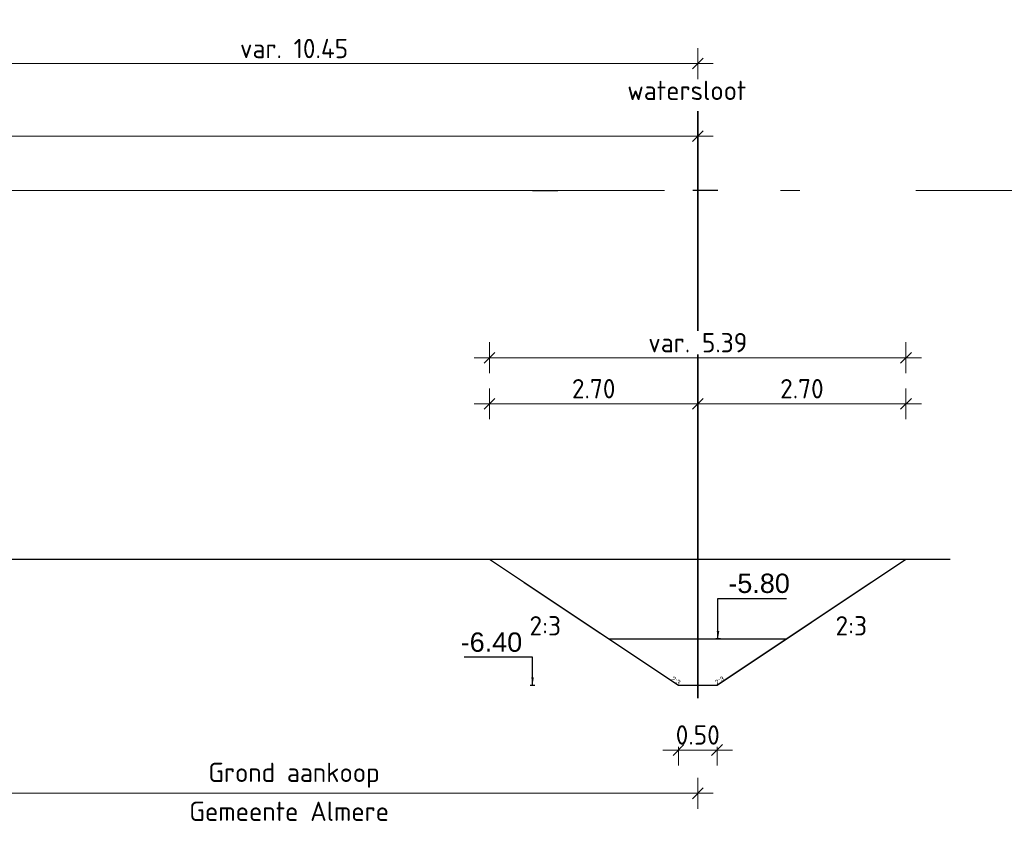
# Model space of a CAD drawing. Header units: metres. Extents: x 149090 to 161988, y 479090 to 487021.
# Tile 68 of 72: x 159281 to 159294, y 484428 to 484439. Entities that reach past the tile are written whole.
import ezdxf

# ---------------------------------------------------------------- set-up
doc = ezdxf.new("R2010")
doc.units = ezdxf.units.M
doc.linetypes.add('AL-NAP_LIJN', pattern=[15.25, 12, -1.5, 0.25, -1.5])
doc.layers.get('0').update_dxf_attribs({"lineweight": 25})
doc.layers.get('Defpoints').update_dxf_attribs({"color": 211, "lineweight": 25})
for name, color, linetype, lineweight, true_color in [('N-WE-KG-GRENS_POLDERWEG-G', 7, 'KG-PERCEEL', 35, 0x0000e6), ('N-XX-GW-WATERGANG_WATERLIJN-GD', 150, 'AL-WATERLIJN', 30, 0x007fff), ('X-XX-AL-AANPIJLING-OPM', 1, 'Continuous', 30, 0xff0000)]:
    doc.layers.add(name, color=color, linetype=linetype, lineweight=lineweight, true_color=true_color)
for name, color, linetype, lineweight in [('N-WE-VH-KANTVERHARDING-G', 7, 'Continuous', 30), ('X-XX-AL-M', 7, 'Continuous', 18), ('X-XX-AL-NAP-G', 7, 'AL-NAP_LIJN', 18), ('X-XX-AL-T25', 7, 'Continuous', 25)]:
    doc.layers.add(name, color=color, linetype=linetype, lineweight=lineweight)
doc.styles.add('Civitas Arial', font='arial.ttf')
doc.styles.add('NLCS-ISO-M100-T25', font='NLCS-ISO.ttf')
doc.styles.get("Standard").update_dxf_attribs({"font": 'NLCS-ISO.ttf'})
doc.linetypes.add('AL-WATERLIJN', pattern='A,20,[32,NLCS.shx,S=1.5,R=0,X=0,Y=0],20', length=40)
doc.linetypes.add('KG-PERCEEL', pattern='A,5.5,-2,["P",Standard,S=1.8,R=0,X=-0.5,Y=-0.9],-2,5.5,-2,[5,NLCS.shx,S=0.75,R=0,X=0,Y=0],-2', length=19)
doc.dimstyles.new('Civitas 100 25', dxfattribs={"dimscale": 0.1, "dimtxt": 2.5, "dimasz": 1, "dimexe": 0.18, "dimexo": 0.0625, "dimgap": 1, "dimtad": 1, "dimzin": 0, "dimdsep": 46, "dimtxsty": 'Civitas Arial', "dimblk": 'Civitas-pijlmaat', "dimcen": 0, "dimse1": 1, "dimse2": 1, "dimadec": 0, "dimazin": 0, "dimtfac": 1, "dimtix": 1, "dimtmove": 0, "dimatfit": 0, "dimfxl": 1, "dimtolj": 1, "dimtzin": 0, "dimarcsym": 1})
doc.dimstyles.new('NLCS-M100-T25-SCHRAP-X_L2_H1', dxfattribs={"dimscale": 0.1, "dimtxt": 2.5, "dimasz": 1.4, "dimexe": 2, "dimexo": 2, "dimgap": 0.7, "dimtad": 1, "dimzin": 0, "dimdsep": 46, "dimtxsty": 'NLCS-ISO-M100-T25', "dimblk": 'OBLIQUE', "dimcen": 0, "dimdle": 2, "dimclrd": 256, "dimclre": 256, "dimclrt": 256, "dimadec": 1, "dimazin": 0, "dimtfac": 1, "dimtofl": 0, "dimtmove": 1, "dimatfit": 0, "dimldrblk": 'OBLIQUE', "dimfxl": 2, "dimfxlon": 1, "dimtfill": 1, "dimtfillclr": 254, "dimtolj": 1, "dimtzin": 0, "dimlwd": 18, "dimlwe": 18, "dimarcsym": 0})

# ---------------------------------------------------------------- blocks, each defined once
blk = doc.blocks.new('_Oblique')
at = {"color": 0, "linetype": 'ByBlock', "lineweight": -2}
blk.add_line((-0.5, -0.5), (0.5, 0.5), dxfattribs=at)
blk = doc.blocks.new('*D232')
at = {"layer": 'Defpoints', "color": 0, "transparency": 16777216}
for p in [(159279.759, 484429.992), (159290.209, 484429.992), (159290.209, 484428.759)]:
    blk.add_point(p, dxfattribs=at)
at = {"layer": 'X-XX-AL-AANPIJLING-OPM', "linetype": 'Continuous', "lineweight": 18, "transparency": 16777216}
for p, q in [((159279.759, 484428.959), (159279.759, 484428.559)), ((159290.209, 484428.959), (159290.209, 484428.559)), ((159279.559, 484428.759), (159290.409, 484428.759))]:
    blk.add_line(p, q, dxfattribs=at)
at = {"layer": 'X-XX-AL-AANPIJLING-OPM', "lineweight": 18, "transparency": 16777216, "xscale": 0.14, "yscale": 0.14, "zscale": 0.14, "rotation": 180}
blk.add_blockref('_Oblique', (159279.759, 484428.759), dxfattribs=at)
at = {"layer": 'X-XX-AL-AANPIJLING-OPM', "lineweight": 18, "transparency": 16777216, "xscale": 0.14, "yscale": 0.14, "zscale": 0.14}
blk.add_blockref('_Oblique', (159290.209, 484428.759), dxfattribs=at)
at = {"layer": 'X-XX-AL-AANPIJLING-OPM', "transparency": 16777216, "insert": (159284.984, 484428.992), "char_height": 0.25, "attachment_point": 5, "style": 'NLCS-ISO-M100-T25', "bg_fill": 3, "box_fill_scale": 1.1, "bg_fill_color": 256, "bg_fill_true_color": 13158600, "bg_fill_transparency": 0}
blk.add_mtext('\\A1;Grond aankoop', dxfattribs=at)
blk = doc.blocks.new('*D233')
at = {"layer": 'Defpoints', "color": 0, "transparency": 16777216}
for p in [(159290.209, 484438.203), (159290.209, 484437.588), (159279.759, 484436.559)]:
    blk.add_point(p, dxfattribs=at)
at = {"layer": 'X-XX-AL-M', "linetype": 'Continuous', "lineweight": 18, "transparency": 16777216}
for p, q in [((159279.759, 484438.003), (159279.759, 484438.403)), ((159290.209, 484438.003), (159290.209, 484438.403)), ((159279.559, 484438.203), (159290.409, 484438.203))]:
    blk.add_line(p, q, dxfattribs=at)
at = {"layer": 'X-XX-AL-M', "lineweight": 18, "transparency": 16777216, "xscale": 0.14, "yscale": 0.14, "zscale": 0.14, "rotation": 180}
blk.add_blockref('_Oblique', (159279.759, 484438.203), dxfattribs=at)
at = {"layer": 'X-XX-AL-M', "lineweight": 18, "transparency": 16777216, "xscale": 0.14, "yscale": 0.14, "zscale": 0.14}
blk.add_blockref('_Oblique', (159290.209, 484438.203), dxfattribs=at)
at = {"layer": 'X-XX-AL-M', "transparency": 16777216, "insert": (159284.984, 484438.398), "char_height": 0.25, "attachment_point": 5, "style": 'NLCS-ISO-M100-T25', "bg_fill": 3, "box_fill_scale": 1.1, "bg_fill_color": 256, "bg_fill_true_color": 13158600, "bg_fill_transparency": 0}
blk.add_mtext('\\A1;var. 10.45', dxfattribs=at)
blk = doc.blocks.new('*D234')
at = {"layer": 'Defpoints', "color": 0, "transparency": 16777216}
for p in [(159290.209, 484437.263), (159271.209, 484429.992), (159290.209, 484429.992)]:
    blk.add_point(p, dxfattribs=at)
at = {"layer": 'X-XX-AL-M', "linetype": 'Continuous', "lineweight": 18, "transparency": 16777216}
for p, q in [((159271.209, 484437.063), (159271.209, 484437.463)), ((159290.209, 484437.063), (159290.209, 484437.463)), ((159271.009, 484437.263), (159290.409, 484437.263))]:
    blk.add_line(p, q, dxfattribs=at)
at = {"layer": 'X-XX-AL-M', "lineweight": 18, "transparency": 16777216, "xscale": 0.14, "yscale": 0.14, "zscale": 0.14, "rotation": 180}
blk.add_blockref('_Oblique', (159271.209, 484437.263), dxfattribs=at)
at = {"layer": 'X-XX-AL-M', "lineweight": 18, "transparency": 16777216, "xscale": 0.14, "yscale": 0.14, "zscale": 0.14}
blk.add_blockref('_Oblique', (159290.209, 484437.263), dxfattribs=at)
at = {"layer": 'X-XX-AL-M', "transparency": 16777216, "insert": (159280.709, 484437.458), "char_height": 0.25, "attachment_point": 5, "style": 'NLCS-ISO-M100-T25', "bg_fill": 3, "box_fill_scale": 1.1, "bg_fill_color": 256, "bg_fill_true_color": 13158600, "bg_fill_transparency": 0}
blk.add_mtext('\\A1;19.00', dxfattribs=at)
blk = doc.blocks.new('*U238')
blk.add_line((2.595, 1.73), (0.6, 0.4))
at = {"layer": 'Defpoints', "color": 6, "style": 'Civitas Arial'}
blk.add_text('2:3', height=0.0625, rotation=33.6901, dxfattribs=at).set_placement((0.6, 0.4))
blk = doc.blocks.new('*U239')
blk.add_line((-2.595, 1.73), (-0.6, 0.4))
at = {"layer": 'Defpoints', "color": 6, "style": 'Civitas Arial'}
blk.add_text('2:3', height=0.0625, rotation=326.3099, dxfattribs=at).set_placement((-0.7, 0.467))
blk = doc.blocks.new('*D231')
at = {"layer": 'Defpoints', "color": 0, "transparency": 16777216}
for p in [(159289.959, 484430.159), (159290.459, 484430.159)]:
    blk.add_point(p, dxfattribs=at)
at = {"layer": 'X-XX-AL-M', "linetype": 'Continuous', "lineweight": 18, "transparency": 16777216}
for p, q in [((159289.959, 484429.519), (159289.959, 484429.119)), ((159290.459, 484429.519), (159290.459, 484429.119)), ((159289.759, 484429.319), (159290.659, 484429.319))]:
    blk.add_line(p, q, dxfattribs=at)
at = {"layer": 'X-XX-AL-M', "transparency": 16777216, "insert": (159290.209, 484429.514), "char_height": 0.25, "attachment_point": 5, "style": 'NLCS-ISO-M100-T25', "bg_fill": 3, "box_fill_scale": 1.1, "bg_fill_color": 256, "bg_fill_true_color": 13158600, "bg_fill_transparency": 0}
blk.add_mtext('\\A1;0.50', dxfattribs=at)
at = {"layer": 'Defpoints', "color": 0, "transparency": 16777216}
blk.add_point((159290.459, 484429.319), dxfattribs=at)
at = {"layer": 'X-XX-AL-M', "lineweight": 18, "transparency": 16777216, "xscale": 0.14, "yscale": 0.14, "zscale": 0.14, "rotation": 180}
blk.add_blockref('_Oblique', (159289.959, 484429.319), dxfattribs=at)
at = {"layer": 'X-XX-AL-M', "lineweight": 18, "transparency": 16777216, "xscale": 0.14, "yscale": 0.14, "zscale": 0.14}
blk.add_blockref('_Oblique', (159290.459, 484429.319), dxfattribs=at)
blk = doc.blocks.new('*D240')
at = {"layer": 'Defpoints', "color": 0, "transparency": 16777216}
for p in [(159290.209, 484433.8), (159290.209, 484432.039), (159287.514, 484431.789)]:
    blk.add_point(p, dxfattribs=at)
at = {"layer": 'X-XX-AL-M', "linetype": 'Continuous', "lineweight": 18, "transparency": 16777216}
for p, q in [((159287.514, 484433.6), (159287.514, 484434)), ((159290.209, 484433.6), (159290.209, 484434)), ((159287.314, 484433.8), (159290.409, 484433.8))]:
    blk.add_line(p, q, dxfattribs=at)
at = {"layer": 'X-XX-AL-M', "lineweight": 18, "transparency": 16777216, "xscale": 0.14, "yscale": 0.14, "zscale": 0.14, "rotation": 180}
blk.add_blockref('_Oblique', (159287.514, 484433.8), dxfattribs=at)
at = {"layer": 'X-XX-AL-M', "lineweight": 18, "transparency": 16777216, "xscale": 0.14, "yscale": 0.14, "zscale": 0.14}
blk.add_blockref('_Oblique', (159290.209, 484433.8), dxfattribs=at)
at = {"layer": 'X-XX-AL-M', "transparency": 16777216, "insert": (159288.862, 484433.995), "char_height": 0.25, "attachment_point": 5, "style": 'NLCS-ISO-M100-T25', "bg_fill": 3, "box_fill_scale": 1.1, "bg_fill_color": 256, "bg_fill_true_color": 13158600, "bg_fill_transparency": 0}
blk.add_mtext('\\A1;2.70', dxfattribs=at)
blk = doc.blocks.new('*D241')
at = {"layer": 'Defpoints', "color": 0, "transparency": 16777216}
for p in [(159292.904, 484433.8), (159290.209, 484432.039), (159292.904, 484431.789)]:
    blk.add_point(p, dxfattribs=at)
at = {"layer": 'X-XX-AL-M', "linetype": 'Continuous', "lineweight": 18, "transparency": 16777216}
for p, q in [((159290.209, 484433.6), (159290.209, 484434)), ((159292.904, 484433.6), (159292.904, 484434)), ((159290.009, 484433.8), (159293.104, 484433.8))]:
    blk.add_line(p, q, dxfattribs=at)
at = {"layer": 'X-XX-AL-M', "lineweight": 18, "transparency": 16777216, "xscale": 0.14, "yscale": 0.14, "zscale": 0.14, "rotation": 180}
blk.add_blockref('_Oblique', (159290.209, 484433.8), dxfattribs=at)
at = {"layer": 'X-XX-AL-M', "lineweight": 18, "transparency": 16777216, "xscale": 0.14, "yscale": 0.14, "zscale": 0.14}
blk.add_blockref('_Oblique', (159292.904, 484433.8), dxfattribs=at)
at = {"layer": 'X-XX-AL-M', "transparency": 16777216, "insert": (159291.557, 484433.995), "char_height": 0.25, "attachment_point": 5, "style": 'NLCS-ISO-M100-T25', "bg_fill": 3, "box_fill_scale": 1.1, "bg_fill_color": 256, "bg_fill_true_color": 13158600, "bg_fill_transparency": 0}
blk.add_mtext('\\A1;2.70', dxfattribs=at)
blk = doc.blocks.new('*D242')
at = {"layer": 'Defpoints', "color": 0, "transparency": 16777216}
for p in [(159292.904, 484434.396), (159287.514, 484431.789), (159292.904, 484431.789)]:
    blk.add_point(p, dxfattribs=at)
at = {"layer": 'X-XX-AL-M', "linetype": 'Continuous', "lineweight": 18, "transparency": 16777216}
for p, q in [((159287.514, 484434.196), (159287.514, 484434.596)), ((159292.904, 484434.196), (159292.904, 484434.596)), ((159287.314, 484434.396), (159293.104, 484434.396))]:
    blk.add_line(p, q, dxfattribs=at)
at = {"layer": 'X-XX-AL-M', "lineweight": 18, "transparency": 16777216, "xscale": 0.14, "yscale": 0.14, "zscale": 0.14, "rotation": 180}
blk.add_blockref('_Oblique', (159287.514, 484434.396), dxfattribs=at)
at = {"layer": 'X-XX-AL-M', "lineweight": 18, "transparency": 16777216, "xscale": 0.14, "yscale": 0.14, "zscale": 0.14}
blk.add_blockref('_Oblique', (159292.904, 484434.396), dxfattribs=at)
at = {"layer": 'X-XX-AL-M', "transparency": 16777216, "insert": (159290.209, 484434.591), "char_height": 0.25, "attachment_point": 5, "style": 'NLCS-ISO-M100-T25', "bg_fill": 3, "box_fill_scale": 1.1, "bg_fill_color": 256, "bg_fill_true_color": 13158600, "bg_fill_transparency": 0}
blk.add_mtext('\\A1;var. 5.39', dxfattribs=at)
blk = doc.blocks.new('*D365')
at = {"layer": 'Defpoints', "color": 0, "transparency": 16777216}
for p in [(0.033, 0), (0.048, -5.312), (0.033, -5.8)]:
    blk.add_point(p, dxfattribs=at)
at = {"color": 0, "transparency": 16777216, "insert": (0.532, -5.084), "char_height": 0.25, "attachment_point": 5, "style": 'Civitas Arial'}
blk.add_mtext('\\A1;-5.80 ', dxfattribs=at)
blk = doc.blocks.new('Civitas-pijlmaat')
blk.add_line((0, 0.52), (0, -0.52))
blk.add_solid([(0, 0), (-1.5, 0.34), (-1.5, -0.34)])
blk = doc.blocks.new('*D373')
at = {"layer": 'Defpoints', "color": 0, "transparency": 16777216}
for p in [(-0.033, 0), (-0.048, -6.073), (-0.033, -6.4)]:
    blk.add_point(p, dxfattribs=at)
at = {"color": 0, "transparency": 16777216, "insert": (-0.532, -5.845), "char_height": 0.25, "attachment_point": 5, "style": 'Civitas Arial'}
blk.add_mtext('\\A1;-6.40 ', dxfattribs=at)
blk = doc.blocks.new('*U364')
blk.add_line((0.033, -5.8), (-0.028, -5.8))
at = {"layer": 'Defpoints', "color": 6}
blk.add_line((0, 0), (-0.325, 0), dxfattribs=at)
dim = blk.add_ordinate_dim(feature_location=(0.033, -5.8), offset=(0.016, 0.488), dtype=0, origin=(0.033, 0), text='-<> ', dimstyle='Civitas 100 25')
dim.commit()
dim.dimension.update_dxf_attribs({"geometry": '*D365', "text_midpoint": (0.532, -5.084)})
blk.add_leader([(0, -5.8), (0, -5.277), (0.885, -5.277)], dimstyle='Civitas 100 25')
blk = doc.blocks.new('*U372')
blk.add_line((-0.033, -6.4), (0.028, -6.4))
at = {"layer": 'Defpoints', "color": 6}
blk.add_line((0, 0), (0.325, 0), dxfattribs=at)
dim = blk.add_ordinate_dim(feature_location=(-0.033, -6.4), offset=(-0.016, 0.327), dtype=0, origin=(-0.033, 0), text='-<> ', dimstyle='Civitas 100 25')
dim.commit()
dim.dimension.update_dxf_attribs({"geometry": '*D373', "text_midpoint": (-0.532, -5.845)})
blk.add_leader([(0, -6.4), (0, -6.037), (-0.885, -6.037)], dimstyle='Civitas 100 25')

msp = doc.modelspace()

# ---------------------------------------------------------------- linework, layer by layer
at = {"layer": 'N-WE-KG-GRENS_POLDERWEG-G'}
msp.add_line((159290.209, 484437.588), (159290.209, 484429.992), dxfattribs=at)
at = {"layer": 'N-WE-VH-KANTVERHARDING-G', "flags": 128}
msp.add_lwpolyline([(159275.959, 484432.306), (159277.959, 484432.171), (159279.759, 484431.647), (159281.161, 484431.789), (159293.476, 484431.789)], dxfattribs=at)
at = {"layer": 'X-XX-AL-NAP-G'}
msp.add_line((159003.28, 484436.559), (159511.076, 484436.559), dxfattribs=at)

# ---------------------------------------------------------------- texts
at = {"layer": 'X-XX-AL-AANPIJLING-OPM', "style": 'NLCS-ISO-M100-T25'}
msp.add_text('Gemeente Almere', height=0.25, dxfattribs=at).set_placement((159283.628, 484428.401))
at = {"layer": 'X-XX-AL-M', "style": 'NLCS-ISO-M100-T25'}
msp.add_text('watersloot', height=0.25, dxfattribs=at).set_placement((159289.297, 484437.731))
at = {"layer": 'X-XX-AL-T25', "style": 'NLCS-ISO-M100-T25'}
msp.add_text('2:3', height=0.25, dxfattribs=at).set_placement((159291.992, 484430.802))

# ---------------------------------------------------------------- next in the draw order: dimensions: what is measured, and where the dimension line sits
at = {"layer": 'X-XX-AL-AANPIJLING-OPM'}
dim = msp.add_linear_dim(base=(159290.209, 484428.759), p1=(159279.759, 484429.992), p2=(159290.209, 484429.992), text='Grond aankoop', dimstyle='NLCS-M100-T25-SCHRAP-X_L2_H1', dxfattribs=at)
dim.commit()
dim.dimension.update_dxf_attribs({"geometry": '*D232', "text_midpoint": (159284.984, 484428.992)})
at = {"layer": 'X-XX-AL-M'}
dim = msp.add_linear_dim(base=(159290.209, 484438.203), p1=(159279.759, 484436.559), p2=(159290.209, 484437.588), text='var. <>', dimstyle='NLCS-M100-T25-SCHRAP-X_L2_H1', dxfattribs=at)
dim.commit()
dim.dimension.update_dxf_attribs({"geometry": '*D233', "text_midpoint": (159284.984, 484438.398)})

# ---------------------------------------------------------------- next in the draw order: dimensions: what is measured, and where the dimension line sits
dim = msp.add_linear_dim(base=(159290.209, 484437.263), p1=(159271.209, 484429.992), p2=(159290.209, 484429.992), dimstyle='NLCS-M100-T25-SCHRAP-X_L2_H1', dxfattribs=at)
dim.commit()
dim.dimension.update_dxf_attribs({"geometry": '*D234', "text_midpoint": (159280.709, 484437.458)})

# ---------------------------------------------------------------- next in the draw order: linework, layer by layer
at = {"layer": 'N-XX-GW-WATERGANG_WATERLIJN-GD', "ltscale": 0.2, "flags": 128}
msp.add_lwpolyline([(159289.059, 484430.759), (159291.359, 484430.759)], dxfattribs=at)

# ---------------------------------------------------------------- next in the draw order: block references
at = {"layer": 'N-WE-VH-KANTVERHARDING-G'}
for name, p in [('*U239', (159290.559, 484429.759)), ('*U238', (159289.859, 484429.759))]:
    msp.add_blockref(name, p, dxfattribs=at)

# ---------------------------------------------------------------- next in the draw order: texts
at = {"layer": 'X-XX-AL-T25', "style": 'NLCS-ISO-M100-T25'}
msp.add_text('2:3', height=0.25, dxfattribs=at).set_placement((159288.031, 484430.802))

# ---------------------------------------------------------------- next in the draw order: dimensions: what is measured, and where the dimension line sits
at = {"layer": 'X-XX-AL-M'}
dim = msp.add_linear_dim(base=(159290.209455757, 484433.799696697), p1=(159287.514455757, 484431.789347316), p2=(159290.209455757, 484432.039347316), dimstyle='NLCS-M100-T25-SCHRAP-X_L2_H1', dxfattribs=at)
dim.commit()
dim.dimension.update_dxf_attribs({"geometry": '*D240', "text_midpoint": (159288.861955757, 484433.994696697)})

# ---------------------------------------------------------------- next in the draw order: dimensions: what is measured, and where the dimension line sits
dim = msp.add_linear_dim(base=(159292.904455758, 484433.799696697), p1=(159290.209455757, 484432.039347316), p2=(159292.904455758, 484431.789347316), dimstyle='NLCS-M100-T25-SCHRAP-X_L2_H1', dxfattribs=at)
dim.commit()
dim.dimension.update_dxf_attribs({"geometry": '*D241', "text_midpoint": (159291.556955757, 484433.994696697)})
dim = msp.add_linear_dim(base=(159290.459, 484429.319), p1=(159289.959, 484430.159), p2=(159290.459, 484430.159), dimstyle='NLCS-M100-T25-SCHRAP-X_L2_H1', dxfattribs=at)
dim.commit()
dim.dimension.update_dxf_attribs({"geometry": '*D231', "text_midpoint": (159290.209, 484429.319), "dimtype": 160})

# ---------------------------------------------------------------- next in the draw order: dimensions: what is measured, and where the dimension line sits
dim = msp.add_linear_dim(base=(159292.904, 484434.396), p1=(159287.514, 484431.789), p2=(159292.904, 484431.789), text='var. <>', dimstyle='NLCS-M100-T25-SCHRAP-X_L2_H1', dxfattribs=at)
dim.commit()
dim.dimension.update_dxf_attribs({"geometry": '*D242', "text_midpoint": (159290.209, 484434.591)})

# ---------------------------------------------------------------- next in the draw order: linework, layer by layer
at = {"layer": 'N-WE-VH-KANTVERHARDING-G', "lineweight": 30, "flags": 128}
msp.add_lwpolyline([(159287.514, 484431.789), (159289.959, 484430.159), (159290.459, 484430.159), (159292.904, 484431.789)], dxfattribs=at)

# ---------------------------------------------------------------- next in the draw order: block references
at = {"layer": 'X-XX-AL-T25'}
for name, p in [('*U372', (159288.071, 484436.559)), ('*U364', (159290.471, 484436.559))]:
    msp.add_blockref(name, p, dxfattribs=at)

doc.saveas('drawing.dxf')
